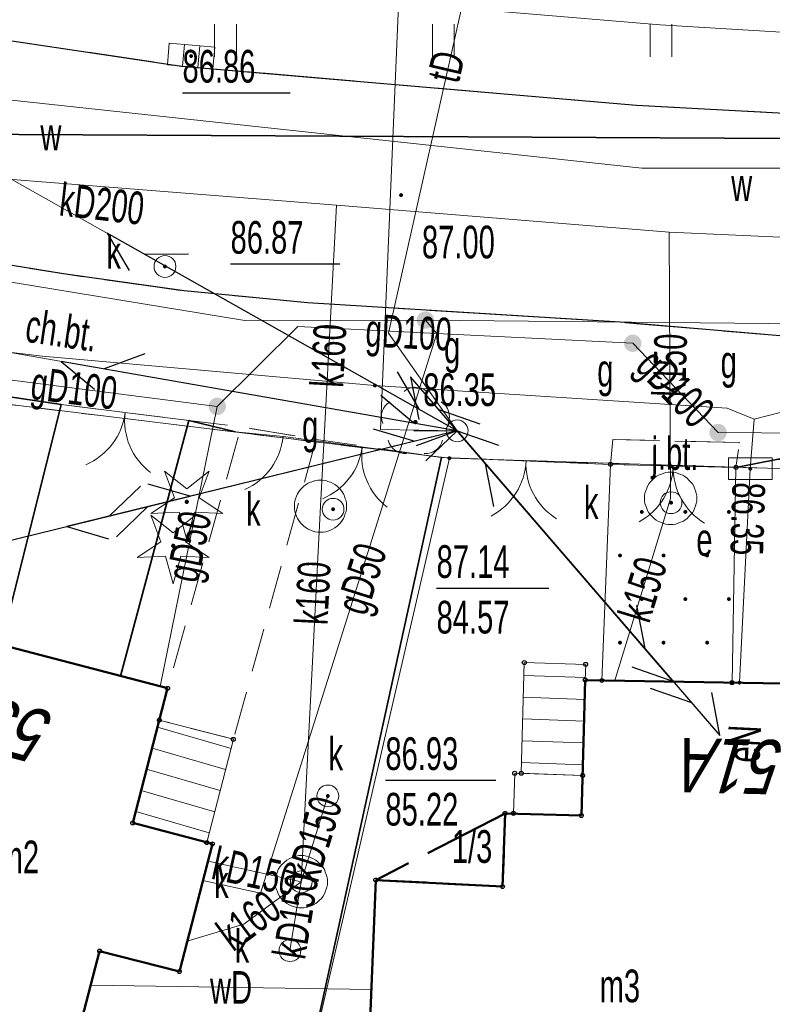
# Model space of a CAD drawing. Header units: metres. Extents: x 7504240 to 7504745, y 5782869 to 5783359.
# Tile 33 of 93: x 7504424 to 7504441, y 5782972 to 5782994. Entities that reach past the tile are written whole.
import ezdxf
from ezdxf.enums import TextEntityAlignment as Align

# ---------------------------------------------------------------- set-up
doc = ezdxf.new("R2010")
doc.units = ezdxf.units.M
doc.header["$MEASUREMENT"] = 0
for name, pattern in [('1.0_0.5', [1.5, 1, -0.5]), ('1.5_0.5', [2, 1.5, -0.5]), ('2.0_0.5', [2.5, 2, -0.5]), ('219-500', [0]), ('egug-500', [1, 0.5, -0.5]), ('l219_500', [0]), ('l32_500', [0]), ('otob_500', [0]), ('otof_500', [0]), ('sutp_500', [0])]:
    doc.linetypes.add(name, pattern=pattern)
doc.layers.get('0').update_dxf_attribs({"color": 2, "linetype": 'CONTINUOUS', "lineweight": 5})
for name, color, linetype in [('203-punkt graniczny', 7, 'CONTINUOUS'), ('216-obręb ewidencyjny', 7, 'CONTINUOUS'), ('218-kontur użytku gruntowego', 7, 'CONTINUOUS'), ('219-działka ewidencyjna', 7, 'CONTINUOUS'), ('312-budynek ewidencyjny', 7, 'CONTINUOUS'), ('312-oznaczenie budynku ewidencyjnego-Atr117', 7, 'CONTINUOUS'), ('320-blok - kondygnacja nadziemna', 7, 'CONTINUOUS'), ('352-schody', 7, 'CONTINUOUS'), ('Adres nieruchomości (na budynku)', 7, 'CONTINUOUS'), ('blok - nawis', 7, 'CONTINUOUS'), ('blok - nawis-Atr25', 7, 'CONTINUOUS'), ('brama', 7, 'CONTINUOUS'), ('chodnik', 7, 'CONTINUOUS'), ('chodnik-Atr17', 7, 'CONTINUOUS'), ('drzewo iglaste', 7, 'CONTINUOUS'), ('drzewo liściaste', 7, 'CONTINUOUS'), ('furtka', 7, 'CONTINUOUS'), ('jezdnia', 7, 'CONTINUOUS'), ('jezdnia-Atr17', 7, 'CONTINUOUS'), ('komora podziemna', 7, 'CONTINUOUS'), ('kratka ściekowa', 7, 'CONTINUOUS'), ('krawężnik', 7, 'CONTINUOUS'), ('ogrodzenie trwałe', 7, 'CONTINUOUS'), ('pikieta sztuczna', 7, 'CONTINUOUS'), ('pikieta sztuczna-Atr2', 7, 'CONTINUOUS'), ('przewód elektroenergetyczny podziemny', 7, 'CONTINUOUS'), ('przewód elektroenergetyczny podziemny-Atr1', 7, 'CONTINUOUS'), ('przewód gazowy', 7, 'CONTINUOUS'), ('przewód gazowy-Atr1', 7, 'CONTINUOUS'), ('przewód kanalizacyjny', 7, 'CONTINUOUS'), ('przewód kanalizacyjny-Atr1', 7, 'CONTINUOUS'), ('przewód telekomunikacyjny napowietrzny', 7, 'CONTINUOUS'), ('przewód telekomunikacyjny podziemny', 7, 'CONTINUOUS'), ('przewód telekomunikacyjny podziemny-Atr1', 7, 'CONTINUOUS'), ('przewód wodociągowy', 7, 'CONTINUOUS'), ('przewód wodociągowy-Atr1', 7, 'CONTINUOUS'), ('Punkt budynku', 7, 'CONTINUOUS'), ('rzędna', 7, 'CONTINUOUS'), ('rzędna-Atr2', 7, 'CONTINUOUS'), ('rzędna-Atr3', 7, 'CONTINUOUS'), ('szafa elektroenergetyczna lub kontener', 7, 'CONTINUOUS'), ('szafa elektroenergetyczna lub kontener-Atr17', 7, 'CONTINUOUS'), ('słup przewodów napowietrznych', 7, 'CONTINUOUS'), ('trawnik', 7, 'CONTINUOUS'), ('wjazd do podziemia', 7, 'CONTINUOUS'), ('właz do komory lub kanału - okrągły', 7, 'CONTINUOUS'), ('właz do komory lub kanału - okrągły-Atr17', 7, 'CONTINUOUS'), ('zasuwa lub zawór', 7, 'CONTINUOUS'), ('zasuwa lub zawór-Atr17', 7, 'CONTINUOUS')]:
    doc.layers.add(name, color=color, linetype=linetype)
doc.styles.get("Standard").update_dxf_attribs({"font": 'Working1250', "width": 0.75})
doc.linetypes.add('902-500', pattern='A,3.75,0,[1,ksztalty.shx,S=0.5,R=0,X=0,Y=0],3.75', length=7.5)

# ---------------------------------------------------------------- blocks, each defined once
blk = doc.blocks.new('US22')
at = {"color": 0, "linetype": 'Continuous', "lineweight": 13}
blk.add_circle((0, 0), 0.25, dxfattribs=at)
blk = doc.blocks.new('PW01')
at = {"linetype": 'Continuous', "lineweight": 13}
h = blk.add_hatch(color=0, dxfattribs=at)
edge = h.paths.add_edge_path()
edge.add_arc((0, 0), 0.045, 0, 360)
blk = doc.blocks.new('OP011')
at = {"linetype": 'Continuous', "lineweight": 13}
h = blk.add_hatch(color=0, dxfattribs=at)
edge = h.paths.add_edge_path()
edge.add_arc((0, 0), 0.05, 0, 360)
at = {"color": 0, "linetype": 'Continuous', "lineweight": 13}
for p, q in [((-0.283, 0.093), (-0.512, 0.706)), ((-0.512, 0.706), (0, 0.299)), ((0, 0.299), (0.512, 0.706)), ((0.512, 0.706), (0.283, 0.093)), ((-0.828, -0.268), (-0.283, 0.093)), ((0.283, 0.093), (0.828, -0.268)), ((-0.175, -0.24), (-0.828, -0.268)), ((0, -0.87), (-0.175, -0.24)), ((0.175, -0.24), (0, -0.87)), ((0.828, -0.268), (0.175, -0.24))]:
    blk.add_line(p, q, dxfattribs=at)
blk = doc.blocks.new('US05')
at = {"color": 0, "linetype": 'Continuous', "lineweight": 13}
for p, q in [((-0.525, -0.25), (-0.525, 0.25)), ((-0.525, 0.25), (-0.175, 0.25)), ((-0.175, -0.25), (-0.175, 0.25)), ((-0.175, 0.25), (0.175, 0.25)), ((0.175, -0.25), (0.175, 0.25)), ((0.175, 0.25), (0.525, 0.25)), ((0.525, -0.25), (0.525, 0.25)), ((-0.525, -0.25), (-0.175, -0.25)), ((-0.175, -0.25), (0.175, -0.25)), ((0.175, -0.25), (0.525, -0.25))]:
    blk.add_line(p, q, dxfattribs=at)
blk = doc.blocks.new('US25')
at = {"linetype": 'Continuous', "lineweight": 0}
h = blk.add_hatch(color=0, dxfattribs=at)
edge = h.paths.add_edge_path()
edge.add_arc((0, 0), 0.2, 0, 360)
blk = doc.blocks.new('OP021')
at = {"linetype": 'Continuous', "lineweight": 13}
h = blk.add_hatch(color=0, dxfattribs=at)
edge = h.paths.add_edge_path()
edge.add_arc((0, 0), 0.05, 0, 360)
at = {"color": 0, "linetype": 'Continuous', "lineweight": 13}
for centre, start, end in [((0, 0.4), 49.272, 130.728), ((-0.38, 0.124), 121.308, 202.548), ((0.38, 0.124), 337.452, 58.692), ((-0.235, -0.324), 193.221, 274.871), ((0.235, -0.324), 265.129, 346.779)]:
    blk.add_arc(centre, 0.4, start, end, dxfattribs=at)
blk = doc.blocks.new('US15')
at = {"color": 0, "linetype": 'Continuous', "lineweight": 13}
blk.add_circle((0, 0), 0.25, dxfattribs=at)
blk = doc.blocks.new('US18')
at = {"color": 0, "linetype": 'Continuous', "lineweight": 13}
for p, q in [((-0.5, -0.25), (-0.5, 0.25)), ((-0.5, 0.25), (0.5, 0.25)), ((0.5, -0.25), (0.5, 0.25)), ((-0.5, -0.25), (0.5, -0.25))]:
    blk.add_line(p, q, dxfattribs=at)
blk = doc.blocks.new('OK02')
at = {"color": 0, "linetype": 'Continuous', "lineweight": 0}
for centre, start, end in [((-1.5, 0), 0, 60), ((1.5, 0), 120, 180)]:
    blk.add_arc(centre, 1.5, start, end, dxfattribs=at)
blk = doc.blocks.new('OK04')
at = {"color": 0, "linetype": 'Continuous', "lineweight": 0}
blk.add_arc((1.5, 0.001), 1.5, 120, 180, dxfattribs=at)
blk = doc.blocks.new('TU04')
at = {"color": 0, "linetype": 'Continuous', "lineweight": 13}
for p, q in [((0, 0), (0, 0.75)), ((0.5, 0), (0.5, 0.75))]:
    blk.add_line(p, q, dxfattribs=at)
blk = doc.blocks.new('SUTP')
at = {"color": 0, "linetype": 'Continuous'}
for p, q in [((0, 0), (0.866, 0.5)), ((9.232, 0), (8.366, 0.5)), ((0, 0), (9.232, 0)), ((1.866, -0.5), (1, 0)), ((7.366, -0.5), (8.232, 0))]:
    blk.add_line(p, q, dxfattribs=at)
blk = doc.blocks.new('203')
at = {"linetype": 'Continuous', "lineweight": 0}
h = blk.add_hatch(color=0, dxfattribs=at)
edge = h.paths.add_edge_path()
edge.add_arc((0, 0), 0.045, 0, 360)
blk = doc.blocks.new('PUNKTBUD')
at = {"color": 0}
blk.add_circle((0, 0), 0.045, dxfattribs=at)
blk = doc.blocks.new('PW02')
at = {"linetype": 'Continuous', "lineweight": 13}
h = blk.add_hatch(color=0, dxfattribs=at)
edge = h.paths.add_edge_path()
edge.add_arc((0, 0), 0.045, 0, 360)

msp = doc.modelspace()

# ---------------------------------------------------------------- linework, layer by layer
at = {"layer": '216-obręb ewidencyjny', "color": 7, "linetype": 'l32_500', "lineweight": 35, "flags": 128}
msp.add_lwpolyline([(7504478.44, 5782991.44), (7504422.45, 5782991.73)], dxfattribs=at)
at = {"layer": '218-kontur użytku gruntowego', "color": 3, "linetype": 'egug-500', "lineweight": 18, "flags": 128}
for points in [[(7504422.45, 5782991.73), (7504478.44, 5782991.44)], [(7504433.82, 5782984.29), (7504422.6, 5782985.66)], [(7504443.07, 5782984), (7504433.82, 5782984.29)]]:
    msp.add_lwpolyline(points, dxfattribs=at)
at = {"layer": '219-działka ewidencyjna', "color": 7, "linetype": 'l219_500', "lineweight": 18, "flags": 128}
msp.add_lwpolyline([(7504478.44, 5782991.44), (7504422.45, 5782991.73)], dxfattribs=at)
at = {"layer": '219-działka ewidencyjna', "color": 7, "linetype": '219-500', "lineweight": 18, "flags": 128}
for points in [[(7504478.44, 5782991.44), (7504422.45, 5782991.73)], [(7504422.6, 5782985.66), (7504433.82, 5782984.29)], [(7504433.82, 5782984.29), (7504426.3, 5782951.78)], [(7504433.82, 5782984.29), (7504443.07, 5782984)]]:
    msp.add_lwpolyline(points, dxfattribs=at)
at = {"layer": '312-budynek ewidencyjny', "color": 7, "linetype": 'Continuous', "lineweight": 50, "flags": 128}
for points in [[(7504427.35, 5782979.01), (7504421.3, 5782980.59)], [(7504426.55, 5782975.92), (7504427.35, 5782979.01)], [(7504436.94, 5782979.2), (7504436.85, 5782976.09)], [(7504442.84, 5782979.1), (7504436.94, 5782979.2)], [(7504435.1, 5782976.14), (7504435.04, 5782974.46)], [(7504436.85, 5782976.09), (7504435.1, 5782976.14)], [(7504428.38, 5782975.44), (7504426.55, 5782975.92)], [(7504427.62, 5782972.51), (7504428.38, 5782975.44)], [(7504432.13, 5782974.61), (7504431.7, 5782964.08)], [(7504435.04, 5782974.46), (7504432.13, 5782974.61)], [(7504424.62, 5782968.5), (7504425.79, 5782972.98)], [(7504425.79, 5782972.98), (7504427.62, 5782972.51)]]:
    msp.add_lwpolyline(points, dxfattribs=at)
at = {"layer": '320-blok - kondygnacja nadziemna', "color": 7, "linetype": 'Continuous', "lineweight": 18, "flags": 128}
msp.add_lwpolyline([(7504442.54, 5782965.1), (7504442.84, 5782979.1), (7504436.94, 5782979.2), (7504436.85, 5782976.09), (7504435.1, 5782976.14), (7504435.04, 5782974.46), (7504432.13, 5782974.61), (7504431.76, 5782965.39), (7504435.38, 5782965.29)], close=True, dxfattribs=at)
at = {"layer": '352-schody', "color": 7, "linetype": 'Continuous', "lineweight": 18, "flags": 128}
for points in [[(7504436.88, 5782977.01), (7504436.94, 5782979.2), (7504436.95, 5782979.56), (7504435.54, 5782979.6), (7504435.47, 5782977.06)], [(7504436.88, 5782977.01), (7504436.94, 5782979.2), (7504436.95, 5782979.56), (7504435.54, 5782979.6), (7504435.47, 5782977.06)], [(7504426.55, 5782975.92), (7504428.25, 5782975.47), (7504428.86, 5782977.84), (7504427.16, 5782978.28)], [(7504426.55, 5782975.92), (7504428.25, 5782975.47), (7504428.86, 5782977.84), (7504427.16, 5782978.28)], [(7504436.85, 5782976.09), (7504436.88, 5782977.01), (7504435.32, 5782977.06), (7504435.29, 5782976.14)], [(7504436.85, 5782976.09), (7504436.88, 5782977.01), (7504435.32, 5782977.06), (7504435.29, 5782976.14)]]:
    msp.add_lwpolyline(points, close=True, dxfattribs=at)
for points in [[(7504436.942, 5782979.256), (7504435.532, 5782979.307)], [(7504436.928, 5782978.756), (7504435.518, 5782978.807)], [(7504436.914, 5782978.256), (7504435.504, 5782978.308)], [(7504428.806, 5782977.631), (7504427.119, 5782978.12)], [(7504428.682, 5782977.147), (7504426.993, 5782977.636)], [(7504436.9, 5782977.757), (7504435.491, 5782977.808)], [(7504436.887, 5782977.257), (7504435.477, 5782977.308)], [(7504428.557, 5782976.662), (7504426.868, 5782977.151)], [(7504428.432, 5782976.178), (7504426.743, 5782976.667)], [(7504428.308, 5782975.693), (7504426.618, 5782976.183)]]:
    msp.add_lwpolyline(points, dxfattribs=at)
at = {"layer": 'blok - nawis', "color": 7, "linetype": '2.0_0.5', "lineweight": 50, "flags": 128}
msp.add_lwpolyline([(7504435.1, 5782976.14), (7504432.13, 5782974.61), (7504435.04, 5782974.46)], close=True, dxfattribs=at)
at = {"layer": 'brama', "color": 7, "linetype": 'otob_500', "lineweight": 18, "flags": 128}
for points in [[(7504427.84, 5782985.16), (7504424.91, 5782985.52)], [(7504433.64, 5782984.31), (7504430, 5782984.79)], [(7504437.52, 5782984.15), (7504433.64, 5782984.31)], [(7504440.4, 5782984.08), (7504437.52, 5782984.15)]]:
    msp.add_lwpolyline(points, dxfattribs=at)
at = {"layer": 'chodnik', "color": 7, "linetype": '1.0_0.5', "lineweight": 18, "flags": 128}
for points in [[(7504458.59, 5782987.02), (7504454.65, 5782985.8), (7504450.6, 5782985.91), (7504450.6, 5782984.22), (7504448.79, 5782984.14), (7504446.14, 5782984.15), (7504442.89, 5782984.27), (7504441.37, 5782984.27), (7504440.4, 5782984.08), (7504440.48, 5782984.65), (7504437.57, 5782984.72), (7504437.52, 5782984.15), (7504433.64, 5782984.31), (7504430.76, 5782984.72), (7504429.04, 5782985.01), (7504427.84, 5782985.16), (7504424.91, 5782985.52), (7504420.02, 5782986.25), (7504416.62, 5782986.83), (7504416.43, 5782986.87), (7504415.17, 5782987.07), (7504415.66, 5782988.46), (7504412.32, 5782989.29), (7504404.95, 5782991.26), (7504401.17, 5782992.15), (7504400.03, 5782992.41), (7504383.8, 5782996.87), (7504379.5, 5782997.74), (7504378.7, 5782997.69), (7504380.09, 5782998.65), (7504396.6, 5782994.48), (7504405.37, 5782992.35), (7504413.65, 5782990.36), (7504424.96, 5782988.52), (7504427.73, 5782988.13), (7504430.56, 5782987.86), (7504437.74, 5782987.41), (7504442.13, 5782987.04), (7504449.03, 5782986.88)], [(7504428.86, 5782977.84), (7504427.16, 5782978.28), (7504427.35, 5782979.01), (7504429.04, 5782985.01), (7504430.76, 5782984.72)]]:
    msp.add_lwpolyline(points, close=True, dxfattribs=at)
at = {"layer": 'furtka', "color": 7, "linetype": 'otof_500', "lineweight": 18, "flags": 128}
msp.add_lwpolyline([(7504430, 5782984.79), (7504428.91, 5782984.9)], dxfattribs=at)
at = {"layer": 'jezdnia', "color": 7, "linetype": '1.5_0.5', "lineweight": 18, "flags": 128}
for points in [[(7504258.91, 5783102.195), (7504259.32, 5783101.71), (7504260.19, 5783100.87), (7504261.03, 5783100.2), (7504262.23, 5783099.48), (7504263.58, 5783098.75), (7504271.27, 5783096.34), (7504273.07, 5783095.78), (7504273.4, 5783095.77), (7504279.31, 5783093.59), (7504279.17, 5783092.79), (7504278.85, 5783090.82), (7504278.64, 5783087.72), (7504278.81, 5783086.08), (7504282.18, 5783066.33), (7504283.44, 5783058.97), (7504284.42, 5783053.22), (7504284.91, 5783049.94), (7504285.49, 5783046.49), (7504285.84, 5783044.92), (7504286.31, 5783043.45), (7504286.85, 5783042.21), (7504287.36, 5783041.25), (7504289.58, 5783038.5), (7504293.54, 5783034.48), (7504295.7, 5783032.45), (7504300.71, 5783028.28), (7504305.95, 5783024.59), (7504308.28, 5783023.17), (7504310.62, 5783021.96), (7504313.43, 5783020.91), (7504340.95, 5783013.8), (7504343.87, 5783015), (7504366.83, 5783009.82), (7504368.46, 5783007.35), (7504380.09, 5783004.41), (7504392.58, 5783000.89), (7504409.71, 5782996.44), (7504418.79, 5782994.61), (7504427.67, 5782993.29), (7504438.12, 5782992.39), (7504446.48, 5782991.94), (7504453.86, 5782991.9), (7504457.37, 5782992.02), (7504461.74, 5782992.36), (7504466.89, 5782992.96), (7504475.17, 5782994.75), (7504481.39, 5782996.44), (7504489.89, 5782999.25), (7504498.82, 5783002.54), (7504509.98, 5783007.34), (7504522.54, 5783013.35), (7504529.26, 5783016.68), (7504538.28, 5783021.08), (7504546.06, 5783024.95), (7504563.03, 5783033.15), (7504576.07, 5783039.52), (7504582.27, 5783042.49), (7504590.59, 5783046.56), (7504598.34, 5783050.34), (7504604.14, 5783053.16), (7504612.18, 5783057.1), (7504619.41, 5783060.65), (7504623.25, 5783062.68), (7504628.55, 5783065.83), (7504632.69, 5783068.5), (7504637.19, 5783071.66), (7504640.42, 5783074.18), (7504646.93, 5783079.7), (7504651.35, 5783083.5), (7504656.24, 5783087.72), (7504659.96, 5783091.18), (7504663.58, 5783094.96), (7504668.61, 5783100.21), (7504672.24, 5783104.28), (7504673.98, 5783106.47), (7504676.16, 5783109.22), (7504677.92, 5783111.69), (7504683.21, 5783119.6), (7504692.97, 5783134.06), (7504697.28, 5783140.66), (7504703.94, 5783137.76), (7504702.01, 5783134.84), (7504700.11, 5783131.95), (7504682.52, 5783107.61), (7504681.53, 5783107.36), (7504680.83, 5783106.66), (7504679.47, 5783104.87), (7504671.52, 5783096.13), (7504667.4, 5783091.62), (7504665.49, 5783089.55), (7504663.61, 5783087.67), (7504662.46, 5783086.44), (7504660.96, 5783085.08), (7504658.9, 5783083.2), (7504656.05, 5783080.53), (7504654.45, 5783079), (7504652.94, 5783077.72), (7504651.64, 5783076.47), (7504650.36, 5783075.37), (7504648.75, 5783073.98), (7504646.46, 5783072.13), (7504645.81, 5783071.59), (7504644.26, 5783070.33), (7504641.19, 5783067.95), (7504637.74, 5783065.38), (7504634.35, 5783062.98), (7504630.46, 5783060.56), (7504628.13, 5783059.2), (7504623.19, 5783056.57), (7504609.99, 5783050.25), (7504604.6, 5783047.61), (7504591.25, 5783041.21), (7504585.49, 5783038.44), (7504574.11, 5783032.73), (7504572.98, 5783032.14), (7504571.83, 5783031.12), (7504570.86, 5783029.98), (7504570.06, 5783028.28), (7504569.86, 5783026.77), (7504569.7, 5783024.89), (7504570.78, 5783021.85), (7504573.24, 5783017.15), (7504573.89, 5783016.17), (7504582.776, 5783007.938)], [(7504577.831, 5783003.782), (7504558.98, 5783020.81), (7504558.19, 5783021.34), (7504557.01, 5783021.88), (7504555.95, 5783022.12), (7504554.68, 5783022.21), (7504552.44, 5783021.93), (7504550.87, 5783021.47), (7504550.03, 5783021.13), (7504542.66, 5783017.53), (7504537.48, 5783015.03), (7504523.13, 5783008.03), (7504517.19, 5783005.17), (7504514.08, 5783003.77), (7504502.02, 5782998.51), (7504488.87, 5782993.68), (7504484.23, 5782992.16), (7504480.8, 5782991.1), (7504476.85, 5782990.02), (7504473.94, 5782989.24), (7504470.36, 5782988.44), (7504467.43, 5782987.96), (7504464.96, 5782987.62), (7504462.36, 5782987.31), (7504458.59, 5782987.02), (7504449.03, 5782986.88), (7504442.13, 5782987.04), (7504437.74, 5782987.41), (7504430.56, 5782987.86), (7504427.73, 5782988.13), (7504424.96, 5782988.52), (7504413.65, 5782990.36), (7504405.37, 5782992.35), (7504396.6, 5782994.48), (7504380.09, 5782998.65), (7504378.7, 5782997.69), (7504375.03, 5782998.38), (7504374.88, 5783000.07), (7504368.43, 5783001.67), (7504353.45, 5783005.46), (7504353.03, 5783003.8), (7504350.27, 5783004.56), (7504350.7, 5783006.22), (7504338.73, 5783009.18), (7504327.02, 5783012.16), (7504317.39, 5783014.53), (7504311.06, 5783016.11), (7504310.08, 5783016.41), (7504309.45, 5783016.6), (7504308.89, 5783016.86), (7504307.34, 5783017.55), (7504306.48, 5783018.06), (7504305, 5783018.95), (7504300.2, 5783022.51), (7504296.41, 5783025.45), (7504290.27, 5783030.5), (7504289.3, 5783031.28), (7504288.43, 5783032.11), (7504287.13, 5783033.44), (7504286.42, 5783034.2), (7504285.74, 5783034.91), (7504285.14, 5783035.65), (7504284.47, 5783036.52), (7504283.9, 5783037.33), (7504282.84, 5783038.99), (7504282.4, 5783039.77), (7504281.96, 5783040.59), (7504281.75, 5783041.13), (7504281.47, 5783041.8), (7504281.28, 5783042.41), (7504281.2, 5783042.89), (7504280.37, 5783047.58), (7504276.97, 5783066.63), (7504274.5, 5783079.66), (7504273.59, 5783081.67), (7504272.03, 5783083.99), (7504270.85, 5783085.15), (7504269.08, 5783086.4), (7504267.35, 5783087.7), (7504266.48, 5783088.16), (7504264.89, 5783089.01), (7504263.28, 5783089.41), (7504262.39, 5783089.46), (7504261.52, 5783089.34), (7504260.42, 5783089.03), (7504259.51, 5783088.65), (7504258.89, 5783088.26), (7504258.31, 5783087.84), (7504257.46, 5783087.08), (7504256.96, 5783086.56), (7504256.52, 5783086.01), (7504256.18, 5783085.39), (7504254.9, 5783082.31), (7504255.4, 5783082.11), (7504255.2, 5783081.51), (7504254.64, 5783081.7), (7504250.768, 5783072.44)]]:
    msp.add_lwpolyline(points, dxfattribs=at)
msp.add_lwpolyline([(7504437.52, 5782984.15), (7504437.57, 5782984.72), (7504440.48, 5782984.65), (7504440.4, 5782984.08)], close=True, dxfattribs=at)
at = {"layer": 'komora podziemna', "color": 34, "linetype": 'Continuous', "lineweight": 18, "flags": 128}
for points in [[(7504439.5, 5782983.37), (7504439.5, 5782983.31), (7504439.49, 5782983.25), (7504439.47, 5782983.2), (7504439.45, 5782983.14), (7504439.43, 5782983.09), (7504439.4, 5782983.04), (7504439.36, 5782982.99), (7504439.32, 5782982.95), (7504439.28, 5782982.91), (7504439.23, 5782982.87), (7504439.18, 5782982.84), (7504439.13, 5782982.82), (7504439.07, 5782982.8), (7504439.02, 5782982.78), (7504438.96, 5782982.77), (7504438.9, 5782982.77), (7504438.84, 5782982.77), (7504438.78, 5782982.78), (7504438.73, 5782982.8), (7504438.67, 5782982.82), (7504438.62, 5782982.84), (7504438.57, 5782982.87), (7504438.52, 5782982.91), (7504438.48, 5782982.95), (7504438.44, 5782982.99), (7504438.4, 5782983.04), (7504438.37, 5782983.09), (7504438.35, 5782983.14), (7504438.33, 5782983.2), (7504438.31, 5782983.25), (7504438.3, 5782983.31), (7504438.3, 5782983.37), (7504438.3, 5782983.43), (7504438.31, 5782983.49), (7504438.33, 5782983.54), (7504438.35, 5782983.6), (7504438.37, 5782983.65), (7504438.4, 5782983.7), (7504438.44, 5782983.75), (7504438.48, 5782983.79), (7504438.52, 5782983.83), (7504438.57, 5782983.87), (7504438.62, 5782983.9), (7504438.67, 5782983.92), (7504438.73, 5782983.94), (7504438.78, 5782983.96), (7504438.84, 5782983.97), (7504438.9, 5782983.97), (7504438.96, 5782983.97), (7504439.02, 5782983.96), (7504439.07, 5782983.94), (7504439.13, 5782983.92), (7504439.18, 5782983.9), (7504439.23, 5782983.87), (7504439.28, 5782983.83), (7504439.32, 5782983.79), (7504439.36, 5782983.75), (7504439.4, 5782983.7), (7504439.43, 5782983.65), (7504439.45, 5782983.6), (7504439.47, 5782983.54), (7504439.49, 5782983.49), (7504439.5, 5782983.43)], [(7504431.46, 5782983.19), (7504431.46, 5782983.13), (7504431.45, 5782983.07), (7504431.43, 5782983.02), (7504431.41, 5782982.96), (7504431.39, 5782982.91), (7504431.36, 5782982.86), (7504431.32, 5782982.81), (7504431.28, 5782982.77), (7504431.24, 5782982.73), (7504431.19, 5782982.69), (7504431.14, 5782982.66), (7504431.09, 5782982.64), (7504431.03, 5782982.62), (7504430.98, 5782982.6), (7504430.92, 5782982.59), (7504430.86, 5782982.59), (7504430.8, 5782982.59), (7504430.74, 5782982.6), (7504430.69, 5782982.62), (7504430.63, 5782982.64), (7504430.58, 5782982.66), (7504430.53, 5782982.69), (7504430.48, 5782982.73), (7504430.44, 5782982.77), (7504430.4, 5782982.81), (7504430.36, 5782982.86), (7504430.33, 5782982.91), (7504430.31, 5782982.96), (7504430.29, 5782983.02), (7504430.27, 5782983.07), (7504430.26, 5782983.13), (7504430.26, 5782983.19), (7504430.26, 5782983.25), (7504430.27, 5782983.31), (7504430.29, 5782983.36), (7504430.31, 5782983.42), (7504430.33, 5782983.47), (7504430.36, 5782983.52), (7504430.4, 5782983.57), (7504430.44, 5782983.61), (7504430.48, 5782983.65), (7504430.53, 5782983.69), (7504430.58, 5782983.72), (7504430.63, 5782983.74), (7504430.69, 5782983.76), (7504430.74, 5782983.78), (7504430.8, 5782983.79), (7504430.86, 5782983.79), (7504430.92, 5782983.79), (7504430.98, 5782983.78), (7504431.03, 5782983.76), (7504431.09, 5782983.74), (7504431.14, 5782983.72), (7504431.19, 5782983.69), (7504431.24, 5782983.65), (7504431.28, 5782983.61), (7504431.32, 5782983.57), (7504431.36, 5782983.52), (7504431.39, 5782983.47), (7504431.41, 5782983.42), (7504431.43, 5782983.36), (7504431.45, 5782983.31), (7504431.46, 5782983.25)], [(7504431.02, 5782974.57), (7504431.02, 5782974.51), (7504431.01, 5782974.45), (7504430.99, 5782974.4), (7504430.97, 5782974.34), (7504430.95, 5782974.29), (7504430.92, 5782974.24), (7504430.88, 5782974.19), (7504430.84, 5782974.15), (7504430.8, 5782974.11), (7504430.75, 5782974.07), (7504430.7, 5782974.04), (7504430.65, 5782974.02), (7504430.59, 5782974), (7504430.54, 5782973.98), (7504430.48, 5782973.97), (7504430.42, 5782973.97), (7504430.36, 5782973.97), (7504430.3, 5782973.98), (7504430.25, 5782974), (7504430.19, 5782974.02), (7504430.14, 5782974.04), (7504430.09, 5782974.07), (7504430.04, 5782974.11), (7504430, 5782974.15), (7504429.96, 5782974.19), (7504429.92, 5782974.24), (7504429.89, 5782974.29), (7504429.87, 5782974.34), (7504429.85, 5782974.4), (7504429.83, 5782974.45), (7504429.82, 5782974.51), (7504429.82, 5782974.57), (7504429.82, 5782974.63), (7504429.83, 5782974.69), (7504429.85, 5782974.74), (7504429.87, 5782974.8), (7504429.89, 5782974.85), (7504429.92, 5782974.9), (7504429.96, 5782974.95), (7504430, 5782974.99), (7504430.04, 5782975.03), (7504430.09, 5782975.07), (7504430.14, 5782975.1), (7504430.19, 5782975.12), (7504430.25, 5782975.14), (7504430.3, 5782975.16), (7504430.36, 5782975.17), (7504430.42, 5782975.17), (7504430.48, 5782975.17), (7504430.54, 5782975.16), (7504430.59, 5782975.14), (7504430.65, 5782975.12), (7504430.7, 5782975.1), (7504430.75, 5782975.07), (7504430.8, 5782975.03), (7504430.84, 5782974.99), (7504430.88, 5782974.95), (7504430.92, 5782974.9), (7504430.95, 5782974.85), (7504430.97, 5782974.8), (7504430.99, 5782974.74), (7504431.01, 5782974.69), (7504431.02, 5782974.63)]]:
    msp.add_lwpolyline(points, close=True, dxfattribs=at)
at = {"layer": 'krawężnik', "color": 7, "linetype": 'Continuous', "lineweight": 25, "flags": 128}
for points in [[(7504517.19, 5783005.17), (7504514.08, 5783003.77), (7504502.02, 5782998.51), (7504488.87, 5782993.68), (7504484.23, 5782992.16), (7504480.8, 5782991.1), (7504476.85, 5782990.02), (7504473.94, 5782989.24), (7504470.36, 5782988.44), (7504467.43, 5782987.96), (7504464.96, 5782987.62), (7504462.36, 5782987.31), (7504458.59, 5782987.02), (7504449.03, 5782986.88), (7504442.13, 5782987.04), (7504437.74, 5782987.41), (7504430.56, 5782987.86), (7504427.73, 5782988.13), (7504424.96, 5782988.52), (7504413.65, 5782990.36), (7504405.37, 5782992.35), (7504396.6, 5782994.48), (7504380.09, 5782998.65)], [(7504380.09, 5783004.41), (7504392.58, 5783000.89), (7504409.71, 5782996.44), (7504418.79, 5782994.61), (7504427.67, 5782993.29), (7504438.12, 5782992.39), (7504446.48, 5782991.94), (7504453.86, 5782991.9), (7504457.37, 5782992.02), (7504461.74, 5782992.36), (7504466.89, 5782992.96), (7504475.17, 5782994.75)]]:
    msp.add_lwpolyline(points, dxfattribs=at)
at = {"layer": 'ogrodzenie trwałe', "color": 7, "linetype": '902-500', "lineweight": 35, "flags": 128}
for points in [[(7504423.53, 5782980.01), (7504424.91, 5782985.52), (7504420.02, 5782986.25)], [(7504428.91, 5782984.9), (7504427.84, 5782985.16), (7504426.27, 5782979.29)], [(7504442.45, 5782949.91), (7504434.36, 5782950.26), (7504426.44, 5782952.07), (7504428.25, 5782959.91), (7504430.89, 5782971.78), (7504433.64, 5782984.31)], [(7504446.14, 5782984.15), (7504442.89, 5782984.27), (7504441.37, 5782984.27), (7504440.4, 5782984.08)]]:
    msp.add_lwpolyline(points, dxfattribs=at)
at = {"layer": 'przewód elektroenergetyczny podziemny', "color": 1, "linetype": 'Continuous', "lineweight": 18, "flags": 128}
for points in [[(7504384.1, 5783005.02), (7504389.83, 5783003.5), (7504398.18, 5783001.32), (7504406.3, 5782999.21), (7504413.71, 5782997.47), (7504418.32, 5782996.49), (7504423, 5782995.65), (7504428.76, 5782995.07), (7504438.66, 5782994.24), (7504447.9, 5782993.68), (7504450.95, 5782993.69), (7504462.41, 5782994.27), (7504468.86, 5782995.16), (7504476.51, 5782997.03), (7504484.35, 5782999.31), (7504491.5, 5783001.8), (7504498.3, 5783004.46), (7504504.82, 5783007), (7504513.3, 5783011.07)], [(7504389.69, 5782994.88), (7504389.88, 5782995.6), (7504390.51, 5782995.74), (7504399.03, 5782993.68), (7504402.42, 5782992.48), (7504405.26, 5782991.66), (7504412.82, 5782989.74), (7504414.98, 5782989.01), (7504418.97, 5782987.97), (7504423.12, 5782986.79), (7504424.47, 5782986.63), (7504432.11, 5782985.96), (7504440.2, 5782985.44), (7504440.82, 5782985.19), (7504440.73, 5782984.05)], [(7504475.97, 5782987), (7504475.99, 5782987.11), (7504475.86, 5782987.98), (7504475.4, 5782988.13), (7504470.47, 5782987), (7504467.38, 5782986.43), (7504465.56, 5782986.55), (7504465.09, 5782986.53), (7504460.59, 5782986.29), (7504455.86, 5782986.39), (7504455.52, 5782986.24), (7504454.56, 5782986.07), (7504448.54, 5782985.48), (7504441.71, 5782985.42), (7504440.82, 5782985.19), (7504440.73, 5782984.05)], [(7504440.73, 5782984.05), (7504440.48, 5782979.14)]]:
    msp.add_lwpolyline(points, dxfattribs=at)
at = {"layer": 'przewód gazowy', "color": 52, "linetype": 'Continuous', "lineweight": 18, "flags": 128}
for points in [[(7504433.27, 5782987.46), (7504451.4, 5782987.28), (7504464.91, 5782987.42), (7504470.18, 5782987.52), (7504481.37, 5782991.06), (7504492.23, 5782994.56), (7504501.24, 5782997.45), (7504504.93, 5782999.15)], [(7504412.6, 5782990.16), (7504429.12, 5782987.45), (7504433.27, 5782987.46)], [(7504428.16, 5782974.6), (7504429.48, 5782974.31), (7504433.53, 5782987.15), (7504433.27, 5782987.46)], [(7504428.49, 5782985.48), (7504430.34, 5782987.31), (7504433.53, 5782987.15), (7504438.03, 5782986.93)], [(7504438.03, 5782986.93), (7504439.99, 5782984.88)], [(7504421.92, 5782986.32), (7504428.49, 5782985.48)], [(7504427.18, 5782979.05), (7504428.49, 5782985.48)], [(7504439.99, 5782984.88), (7504444.98, 5782984.84)]]:
    msp.add_lwpolyline(points, dxfattribs=at)
at = {"layer": 'przewód kanalizacyjny', "color": 34, "linetype": 'Continuous', "lineweight": 18, "flags": 128}
for points in [[(7504420.98, 5782990.91), (7504431.23, 5782990.1), (7504438.87, 5782989.48), (7504450.61, 5782988.95)], [(7504431.23, 5782990.1), (7504430.86, 5782983.19)], [(7504438.87, 5782989.48), (7504438.9, 5782983.37)], [(7504438.9, 5782983.37), (7504437.62, 5782979.19)], [(7504430.86, 5782983.19), (7504430.42, 5782974.57)], [(7504430.42, 5782974.57), (7504431.03, 5782976.54)], [(7504430.42, 5782974.57), (7504428.28, 5782975.04)], [(7504430.42, 5782974.57), (7504429.1, 5782973.6), (7504427.8, 5782973.21)], [(7504430.42, 5782974.57), (7504430.16, 5782972.99)]]:
    msp.add_lwpolyline(points, dxfattribs=at)
at = {"layer": 'przewód telekomunikacyjny napowietrzny', "color": 30, "linetype": 'sutp_500', "lineweight": 18, "flags": 128}
for points in [[(7504404.17, 5783001.75), (7504434, 5782984.92)], [(7504434, 5782984.92), (7504404.17, 5783001.75)], [(7504434, 5782984.92), (7504377.86, 5782994.76)], [(7504434, 5782984.92), (7504418.9, 5782981.22)], [(7504434, 5782984.92), (7504438.96, 5782979.17)]]:
    msp.add_lwpolyline(points, dxfattribs=at)
at = {"layer": 'przewód telekomunikacyjny podziemny', "color": 30, "linetype": 'Continuous', "lineweight": 18, "flags": 128}
for points in [[(7504434, 5782984.92), (7504432.42, 5782987.16), (7504434.64, 5782997.04), (7504434.64, 5782999.42)], [(7504434, 5782984.92), (7504432.24, 5782984.95), (7504432.73, 5782996.5), (7504445.91, 5782996.57), (7504457.1, 5782996.68)]]:
    msp.add_lwpolyline(points, dxfattribs=at)
at = {"layer": 'przewód wodociągowy', "color": 5, "linetype": 'Continuous', "lineweight": 18, "flags": 128}
for points in [[(7504510.65, 5783005.94), (7504508.6, 5783004.9), (7504499.67, 5783001.27), (7504497.18, 5783000.43), (7504492.25, 5782998.78), (7504487.51, 5782997.29), (7504481.83, 5782995.41), (7504476.45, 5782993.75), (7504472.87, 5782992.49), (7504468.9, 5782992.09), (7504455.95, 5782990.82), (7504445.41, 5782990.9), (7504442.18, 5782990.95), (7504438.24, 5782990.95), (7504422.56, 5782992.64), (7504415.16, 5782993.48), (7504393, 5782999.19), (7504377.4, 5783003.51)], [(7504425.59, 5782972.2), (7504432.03, 5782972.1)]]:
    msp.add_lwpolyline(points, dxfattribs=at)
at = {"layer": 'rzędna-Atr2', "color": 7, "flags": 128}
for points in [[(7504427.692, 5782992.678), (7504430.165, 5782992.678)], [(7504428.796, 5782988.752), (7504431.307, 5782988.752)], [(7504433.526, 5782981.311), (7504436.1, 5782981.311)], [(7504432.351, 5782976.903), (7504434.888, 5782976.903)]]:
    msp.add_lwpolyline(points, dxfattribs=at)
at = {"layer": 'trawnik', "color": 7, "linetype": '1.0_0.5', "lineweight": 18, "flags": 128}
msp.add_lwpolyline([(7504691.23, 5783148.09), (7504691.28, 5783144.62), (7504691.32, 5783141.75), (7504691.36, 5783140.72), (7504691.28, 5783139.53), (7504691.11, 5783138.41), (7504690.82, 5783137.2), (7504690.57, 5783136.02), (7504690.01, 5783134.4), (7504689.44, 5783133.21), (7504688.74, 5783131.97), (7504687.9, 5783130.63), (7504687.34, 5783129.72), (7504686.29, 5783128.22), (7504684.5, 5783125.54), (7504681.33, 5783120.88), (7504678.4, 5783116.5), (7504676.07, 5783113.08), (7504677.92, 5783111.69), (7504676.16, 5783109.22), (7504673.98, 5783106.47), (7504672.24, 5783104.28), (7504668.61, 5783100.21), (7504663.58, 5783094.96), (7504659.96, 5783091.18), (7504656.24, 5783087.72), (7504651.35, 5783083.5), (7504646.93, 5783079.7), (7504640.42, 5783074.18), (7504637.19, 5783071.66), (7504632.69, 5783068.5), (7504628.55, 5783065.83), (7504623.25, 5783062.68), (7504619.41, 5783060.65), (7504612.18, 5783057.1), (7504604.14, 5783053.16), (7504598.34, 5783050.34), (7504590.59, 5783046.56), (7504582.27, 5783042.49), (7504576.07, 5783039.52), (7504563.03, 5783033.15), (7504546.06, 5783024.95), (7504538.28, 5783021.08), (7504529.26, 5783016.68), (7504522.54, 5783013.35), (7504509.98, 5783007.34), (7504498.82, 5783002.54), (7504489.89, 5782999.25), (7504481.39, 5782996.44), (7504475.17, 5782994.75), (7504466.89, 5782992.96), (7504461.74, 5782992.36), (7504457.37, 5782992.02), (7504453.86, 5782991.9), (7504446.48, 5782991.94), (7504438.12, 5782992.39), (7504427.67, 5782993.29), (7504418.79, 5782994.61), (7504409.71, 5782996.44), (7504392.58, 5783000.89), (7504380.09, 5783004.41), (7504368.46, 5783007.35), (7504366.83, 5783009.82), (7504367, 5783010.06), (7504382.41, 5783006.37), (7504402.32, 5783001.64), (7504417.47, 5782998.08), (7504424.97, 5782996.88), (7504439.68, 5782995.93), (7504461.31, 5782996.25), (7504466.9, 5782996.88), (7504483.25, 5783001.26), (7504493.81, 5783003.86), (7504501.44, 5783006.01), (7504507.93, 5783008.75), (7504518.91, 5783013.94), (7504537.89, 5783023.52), (7504578.71, 5783043.4), (7504605.84, 5783056.43), (7504616.16, 5783061.81), (7504633.77, 5783072.09), (7504639.63, 5783075.99), (7504645.78, 5783081.28), (7504651.28, 5783086.01), (7504660.83, 5783094.45), (7504661.5, 5783095.12), (7504665.57, 5783099.62), (7504670.58, 5783105.9), (7504687.62, 5783131.16), (7504688.67, 5783134.36)], close=True, dxfattribs=at)
at = {"layer": 'wjazd do podziemia', "color": 7, "linetype": 'Continuous', "lineweight": 18, "flags": 128}
msp.add_lwpolyline([(7504437.52, 5782984.15), (7504437.32, 5782979.19), (7504440.31, 5782979.14), (7504440.4, 5782984.08)], close=True, dxfattribs=at)

# ---------------------------------------------------------------- block references
at = {"layer": '203-punkt graniczny', "color": 7, "linetype": 'Continuous', "lineweight": 18}
msp.add_blockref('203', (7504433.82, 5782984.29), dxfattribs=at)
at = {"layer": 'brama', "color": 7, "linetype": 'Continuous', "lineweight": 18}
for p, rotation in [((7504426.375, 5782985.34), 172.995), ((7504431.82, 5782984.55), 172.488), ((7504435.58, 5782984.23), 177.639), ((7504438.96, 5782984.115), 178.608)]:
    msp.add_blockref('OK02', p, dxfattribs=dict(at, rotation=rotation))
at = {"layer": 'drzewo iglaste', "color": 94, "linetype": 'Continuous', "lineweight": 18}
for p in [(7504427.79, 5782983.29), (7504427.48, 5782982.28)]:
    msp.add_blockref('OP011', p, dxfattribs=at)
at = {"layer": 'drzewo liściaste', "color": 94, "linetype": 'Continuous', "lineweight": 18}
msp.add_blockref('OP021', (7504433.04, 5782985.12), dxfattribs=at)
at = {"layer": 'furtka', "color": 7, "linetype": 'Continuous', "lineweight": 18, "rotation": 174.237}
msp.add_blockref('OK04', (7504430, 5782984.79), dxfattribs=at)
at = {"layer": 'kratka ściekowa', "color": 34, "linetype": 'Continuous', "lineweight": 18, "rotation": 174.896}
msp.add_blockref('US05', (7504427.89, 5782993.52), dxfattribs=at)
at = {"layer": 'pikieta sztuczna', "color": 7, "linetype": 'Continuous', "lineweight": 13}
msp.add_blockref('PW01', (7504432.71, 5782990.33), dxfattribs=at)
at = {"layer": 'przewód telekomunikacyjny napowietrzny', "color": 30, "linetype": 'Continuous', "lineweight": 18}
for p, rotation in [((7504434, 5782984.92), 150.568), ((7504434, 5782984.92), 170.058), ((7504438.96, 5782979.17), 130.781), ((7504434, 5782984.92), 193.768), ((7504434, 5782984.92), 310.781), ((7504418.9, 5782981.22), 13.768)]:
    msp.add_blockref('SUTP', p, dxfattribs=dict(at, rotation=rotation))
at = {"layer": 'Punkt budynku', "color": 5, "linetype": 'Continuous', "lineweight": 18}
for p in [(7504437.52, 5782984.15), (7504440.4, 5782984.08), (7504435.54, 5782979.6), (7504436.95, 5782979.56), (7504436.94, 5782979.2), (7504437.32, 5782979.19), (7504427.35, 5782979.01), (7504440.31, 5782979.14), (7504427.16, 5782978.28), (7504428.86, 5782977.84), (7504435.32, 5782977.06), (7504435.47, 5782977.06), (7504436.88, 5782977.01), (7504435.1, 5782976.14), (7504435.29, 5782976.14), (7504436.85, 5782976.09), (7504426.55, 5782975.92), (7504428.25, 5782975.47), (7504428.38, 5782975.44), (7504432.13, 5782974.61), (7504435.04, 5782974.46), (7504425.79, 5782972.98), (7504427.62, 5782972.51)]:
    msp.add_blockref('PUNKTBUD', p, dxfattribs=at)
at = {"layer": 'rzędna', "color": 34, "linetype": 'Continuous', "lineweight": 18, "rotation": 174.896}
msp.add_blockref('PW01', (7504427.89, 5782993.52), dxfattribs=at)
at = {"layer": 'rzędna', "color": 34, "linetype": 'Continuous', "lineweight": 18}
for p in [(7504427.29, 5782988.69), (7504438.91, 5782983.27), (7504431.15, 5782983.12), (7504431.03, 5782976.54)]:
    msp.add_blockref('PW01', p, dxfattribs=at)
at = {"layer": 'rzędna', "color": 1, "linetype": 'Continuous', "lineweight": 18}
for p in [(7504432.11, 5782985.96), (7504440.73, 5782984.05), (7504440.48, 5782979.14)]:
    msp.add_blockref('PW01', p, dxfattribs=at)
at = {"layer": 'szafa elektroenergetyczna lub kontener', "color": 1, "linetype": 'Continuous', "lineweight": 18}
msp.add_blockref('US18', (7504440.73, 5782984.05), dxfattribs=at)
at = {"layer": 'słup przewodów napowietrznych', "color": 7, "linetype": 'Continuous', "lineweight": 18}
msp.add_blockref('US15', (7504434, 5782984.92), dxfattribs=at)
at = {"layer": 'trawnik', "color": 7, "linetype": 'Continuous', "lineweight": 18}
for p in [(7504428.429, 5782993.499), (7504433.429, 5782993.499), (7504438.429, 5782993.499)]:
    msp.add_blockref('TU04', p, dxfattribs=at)
at = {"layer": 'wjazd do podziemia', "color": 7, "linetype": 'Continuous', "lineweight": 18}
for p in [(7504438.238, 5782983.058), (7504439.238, 5782983.058), (7504440.238, 5782983.058), (7504437.738, 5782982.058), (7504438.738, 5782982.058), (7504439.738, 5782982.058), (7504438.238, 5782981.058), (7504439.238, 5782981.058), (7504440.238, 5782981.058), (7504437.738, 5782980.058), (7504438.738, 5782980.058), (7504439.738, 5782980.058)]:
    msp.add_blockref('PW02', p, dxfattribs=at)
at = {"layer": 'właz do komory lub kanału - okrągły', "color": 7, "linetype": 'Continuous', "lineweight": 18}
for p in [(7504427.29, 5782988.69), (7504438.91, 5782983.27), (7504431.15, 5782983.12), (7504431.03, 5782976.54), (7504430.42, 5782974.57), (7504430.16, 5782972.99)]:
    msp.add_blockref('US22', p, dxfattribs=at)
at = {"layer": 'zasuwa lub zawór', "color": 52, "linetype": 'Continuous', "lineweight": 18}
for p in [(7504433.27, 5782987.46), (7504439.99, 5782984.88)]:
    msp.add_blockref('US25', p, dxfattribs=at)
for p, rotation in [((7504438.03, 5782986.93), 48.434), ((7504428.49, 5782985.48), 346.73)]:
    msp.add_blockref('US25', p, dxfattribs=dict(at, rotation=rotation))

# ---------------------------------------------------------------- texts
at = {"layer": '312-oznaczenie budynku ewidencyjnego-Atr117', "color": 7, "width": 0.667}
for s, p in [('m2', (7504423.47, 5782974.54)), ('m3', (7504437.27, 5782971.58))]:
    msp.add_text(s, height=0.75, dxfattribs=at).set_placement(p, align=Align.BOTTOM_LEFT)
at = {"layer": 'Adres nieruchomości (na budynku)', "color": 7, "linetype": 'Continuous', "lineweight": 25, "oblique": 15, "width": 0.79}
for s, rotation, p in [('53', 164.949, (7504423.95, 5782978.01)), ('51A', 178.637, (7504440.37, 5782977.22))]:
    msp.add_text(s, height=1.25, rotation=rotation, dxfattribs=at).set_placement(p, align=Align.MIDDLE_CENTER)
at = {"layer": 'blok - nawis-Atr25', "color": 7, "width": 0.667}
msp.add_text('1/3', height=0.75, dxfattribs=at).set_placement((7504434.34, 5782975.38), align=Align.MIDDLE_CENTER)
at = {"layer": 'chodnik-Atr17', "color": 7, "width": 0.667}
msp.add_text('ch.bt.', height=0.75, rotation=351.69, dxfattribs=at).set_placement((7504424.917, 5782987.222), align=Align.MIDDLE_CENTER)
at = {"layer": 'jezdnia-Atr17', "color": 7, "width": 0.667}
msp.add_text('j.bt.', height=0.75, rotation=359.585, dxfattribs=at).set_placement((7504439, 5782984.4), align=Align.MIDDLE_CENTER)
at = {"layer": 'pikieta sztuczna-Atr2', "color": 7, "width": 0.667}
msp.add_text('87.00', height=0.75, dxfattribs=at).set_placement((7504433.19, 5782988.877))
at = {"layer": 'przewód elektroenergetyczny podziemny-Atr1', "color": 1, "width": 0.667}
msp.add_text('eN', height=0.75, rotation=87.121, dxfattribs=at).set_placement((7504440.586, 5782977.737), align=Align.MIDDLE_CENTER)
at = {"layer": 'przewód gazowy-Atr1', "color": 52, "width": 0.667}
for s, rotation, p in [('gD100', -2.871, (7504432.885, 5782987.182)), ('gD100', -46.286, (7504439.01, 5782985.905)), ('gD100', -7.286, (7504425.205, 5782985.9)), ('gD50', 78.485, (7504427.835, 5782982.265)), ('gD50', 72.461, (7504431.796, 5782981.525))]:
    msp.add_text(s, height=0.75, rotation=rotation, dxfattribs=at).set_placement(p, align=Align.MIDDLE_CENTER)
at = {"layer": 'przewód kanalizacyjny-Atr1', "color": 34, "width": 0.667}
for s, rotation, p in [('kD200', 353.467, (7504425.843, 5782990.126)), ('k160', 86.935, (7504431.045, 5782986.645)), ('k150', 88.38, (7504438.883, 5782986.425)), ('k160', 87.078, (7504430.683, 5782981.196)), ('k150', 72.974, (7504438.26, 5782981.28)), ('kD150', 72.795, (7504430.725, 5782975.555)), ('kD150', -12.387, (7504429.35, 5782974.805)), ('kD150', 80.655, (7504430.29, 5782973.78)), ('k160', 36.31, (7504429.213, 5782973.683))]:
    msp.add_text(s, height=0.75, rotation=rotation, dxfattribs=at).set_placement(p, align=Align.MIDDLE_CENTER)
at = {"layer": 'przewód telekomunikacyjny podziemny-Atr1', "color": 30, "width": 0.667}
msp.add_text('tD', height=0.75, rotation=76.905, dxfattribs=at).set_placement((7504433.741, 5782993.279), align=Align.MIDDLE_CENTER)
at = {"layer": 'przewód wodociągowy-Atr1', "color": 5, "width": 0.667}
msp.add_text('wD', height=0.75, rotation=360.068, dxfattribs=at).set_placement((7504428.808, 5782972.147), align=Align.MIDDLE_CENTER)
at = {"layer": 'rzędna-Atr2', "color": 34, "width": 0.667}
for s, p in [('86.86', (7504427.692, 5782992.686)), ('86.87', (7504428.796, 5782988.76)), ('87.14', (7504433.526, 5782981.319)), ('86.93', (7504432.351, 5782976.911))]:
    msp.add_text(s, height=0.75, dxfattribs=at).set_placement(p, align=Align.BOTTOM_LEFT)
at = {"layer": 'rzędna-Atr2', "color": 1, "width": 0.667}
msp.add_text('86.35', height=0.75, dxfattribs=at).set_placement((7504433.22, 5782985.863), align=Align.MIDDLE_LEFT)
msp.add_text('86.35', height=0.75, rotation=268.275, dxfattribs=at).set_placement((7504440.697, 5782983.734), align=Align.MIDDLE_LEFT)
at = {"layer": 'rzędna-Atr3', "color": 34, "width": 0.667}
for s, p in [('84.57', (7504433.526, 5782980.043)), ('85.22', (7504432.351, 5782975.635))]:
    msp.add_text(s, height=0.75, dxfattribs=at).set_placement(p, align=Align.BOTTOM_LEFT)
at = {"layer": 'szafa elektroenergetyczna lub kontener-Atr17', "color": 1, "width": 0.667}
msp.add_text('e', height=0.75, dxfattribs=at).set_placement((7504439.49, 5782982.426), align=Align.MIDDLE_LEFT)
at = {"layer": 'właz do komory lub kanału - okrągły-Atr17', "color": 7, "width": 0.667}
for p in [(7504425.944, 5782989.013), (7504429.15, 5782983.12), (7504436.91, 5782983.27), (7504431.045, 5782977.506), (7504428.42, 5782974.57), (7504428.89, 5782973.092)]:
    msp.add_text('k', height=0.75, dxfattribs=at).set_placement(p, align=Align.MIDDLE_LEFT)
at = {"layer": 'zasuwa lub zawór-Atr17', "color": 5, "width": 0.667}
for p in [(7504424.429, 5782991.731), (7504440.29, 5782990.57)]:
    msp.add_text('w', height=0.75, dxfattribs=at).set_placement(p, align=Align.MIDDLE_LEFT)
at = {"layer": 'zasuwa lub zawór-Atr17', "color": 52, "width": 0.667}
for p in [(7504433.697, 5782986.845), (7504440.048, 5782986.505), (7504437.215, 5782986.309), (7504430.437, 5782985.021)]:
    msp.add_text('g', height=0.75, dxfattribs=at).set_placement(p, align=Align.MIDDLE_LEFT)

doc.saveas('drawing.dxf')
